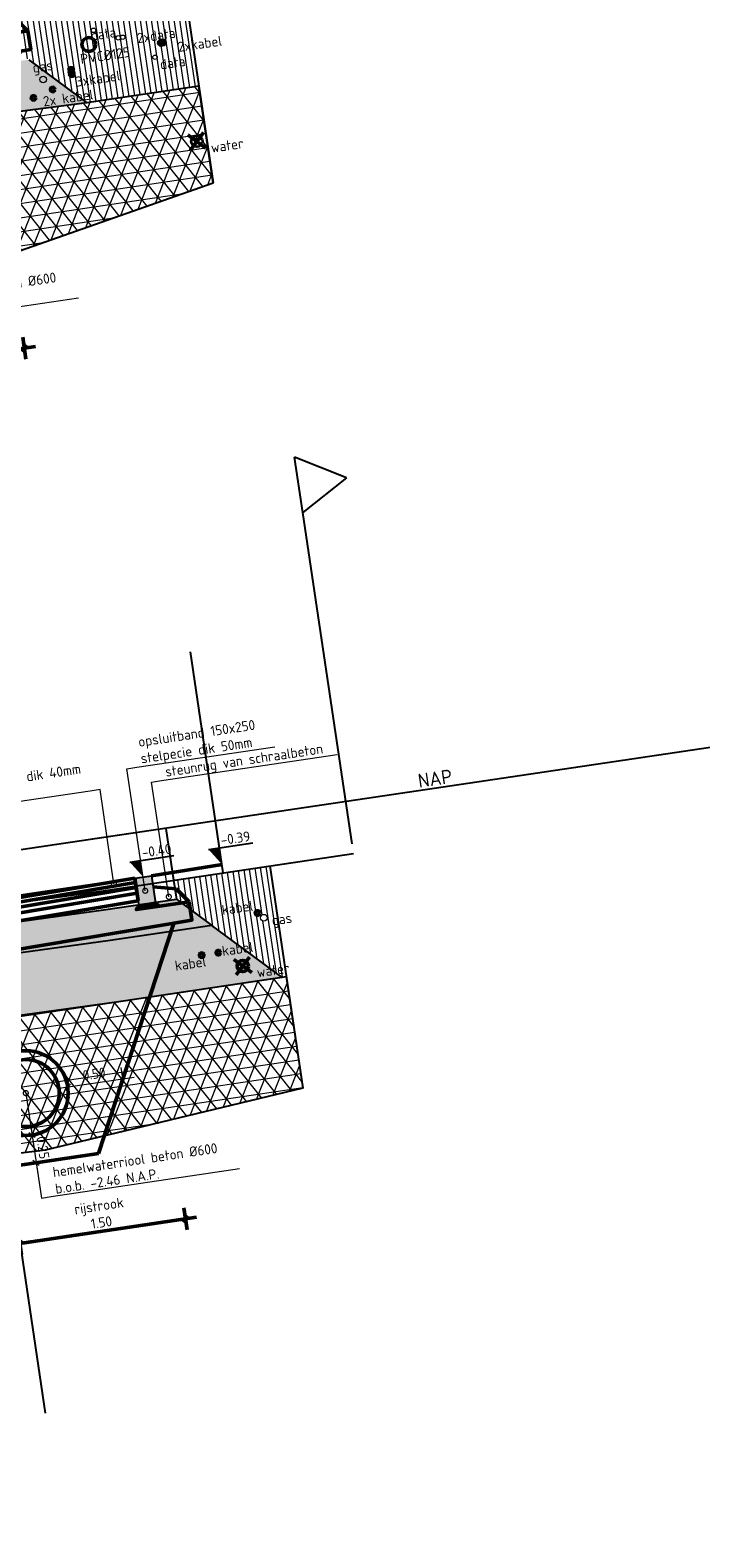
# Model space of a CAD drawing. Header units: metres. Extents: x 0 to 269924, y 0 to 933292.
# Tile 72 of 247: x 133866 to 133872, y 465869 to 465882. Entities that reach past the tile are written whole.
import ezdxf
from ezdxf import colors
from ezdxf.entities.mleader import LeaderData, LeaderLine
from ezdxf.lldxf.tags import DXFTag
from ezdxf.math import Vec2, Vec3

# ---------------------------------------------------------------- set-up
doc = ezdxf.new("R2010")
doc.units = ezdxf.units.M
for name, pattern in [('AL-NAP_LIJN', [15.25, 12, -1.5, 0.25, -1.5]), ('RI-HWA', [7.4, 5, -2.4]), ('XX-AFBREEK', [7, 4, -1, 1, -1])]:
    doc.linetypes.add(name, pattern=pattern)
for name, color, linetype, lineweight, true_color in [('B-OI-KL-DATA-G', 3, 'KL-DATA-N', 18, 0x00ff00), ('B-OI-KL-GAS_LD-G', 40, 'KL-GAS-LD-N', 18, 0xffbf00), ('B-WE-OG-TERREIN_ERF-SD', 150, 'Continuous', 25, 0x007fff), ('N-WE-RI-HWA-GD', 150, 'RI-HWA', 50, 0x007fff), ('V-OI-KL-WATER-G', 5, 'KL-WATER-V', 35, 0x0000ff), ('V-WE-KL-WATER-GD', 5, 'KL-WATER-V', 50, 0x0000ff)]:
    doc.layers.add(name, color=color, linetype=linetype, lineweight=lineweight, true_color=true_color)
for name, color, linetype, lineweight in [('B-WE-GW-AFBREEKLIJN-GD', 7, 'XX-AFBREEK', 25), ('B-WE-GW-GROND-AD-50', 253, 'Continuous', 18), ('B-WE-IE-TERREINAFSCHEIDING_NATUURLIJK_HAAG-GD', 60, 'IE-TERREINAFSCHEIDING-NATUURLIJK-HAAG', 25), ('B-WE-KL-T18', 10, 'Continuous', 18), ('B-WE-MO-BODEM-AD-50', 253, 'Continuous', 18), ('B-WE-VH-VERHARDING-GD', 253, 'Continuous', 25), ('B-WE-VH-VERHARDING_FUNDERING-AD-50', 253, 'Continuous', 18), ('N-WE-GR-GROENSTROOK-GD', 90, 'Continuous', 50), ('N-WE-GW-SLEUF-GD', 90, 'Continuous', 50), ('N-WE-KL-ET_LS_OV_LICHTMAST-S', 190, 'Continuous', 25), ('N-WE-RI-T18', 10, 'Continuous', 18), ('N-WE-VH-KANTOPSLUITING_OPSLUITBAND-SD', 150, 'Continuous', 25), ('N-WE-VH-M', 7, 'Continuous', 18), ('N-WE-VH-VERHARDING-GD', 7, 'Continuous', 50), ('N-WE-VH-VERHARDING-T18', 10, 'Continuous', 18), ('X-XX-AL-NAP-GD', 7, 'AL-NAP_LIJN', 25), ('X-XX-AL-NAP-T25', 7, 'Continuous', 25), ('X-XX-AL-PEILMAAT-SD', 7, 'Continuous', 25)]:
    doc.layers.add(name, color=color, linetype=linetype, lineweight=lineweight)
doc.layers.add('X-XX-AL-HULPLIJN-GD', color=30, linetype='Continuous', lineweight=25, plot=False)
doc.styles.add('NLCS-ISO', font='NLCS-ISO.ttf')
doc.styles.add('NLCS-ISO-M200-T18', font='NLCS-ISO.ttf', dxfattribs={"height": 0.36})
doc.styles.add('NLCS-ISO-M50-T18', font='NLCS-ISO.ttf', dxfattribs={"height": 0.09000000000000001})
doc.styles.add('NLCS-ISO-M50-T25', font='NLCS-ISO.ttf', dxfattribs={"height": 0.125})
doc.styles.get("Standard").update_dxf_attribs({"font": 'romand.shx'})
doc.linetypes.add('IE-TERREINAFSCHEIDING-NATUURLIJK-HAAG', pattern='A,7,-1.5,[67,NLCS.SHX,S=0.75,R=45,X=0,Y=0],-1.5', length=10)
tags = doc.linetypes.add('KL-DATA-N', pattern='A,4,-1,[101,NLCS.SHX,S=0.5,R=0,X=0,Y=0],-1,4,-1,["D",Standard,S=1,R=0,X=-0.25,Y=-0.5],-1.5', length=12.5).pattern_tags.tags
tags[18] = DXFTag(74, 10)
tags = doc.linetypes.add('KL-GAS-LD-N', pattern='A,4,-1,[69,NLCS.SHX,S=0.5,R=0,X=0,Y=0],-1,4,-1,["L",Standard,S=1,R=0,X=0.25,Y=-0.5],-2', length=13).pattern_tags.tags
tags[18] = DXFTag(74, 10)
doc.linetypes.add('KL-WATER-V', pattern='A,3.5,[24,NLCS.SHX,S=0.5,R=0,X=0,Y=0],3.5,-0.5,[168,NLCS.SHX,S=0.75,R=0,X=0.75,Y=0],-2', length=9.5)
doc.dimstyles.new('NLCS-M50-T18-SCHRAP_L2_H2', dxfattribs={"dimscale": 0.05, "dimtxt": 2.5, "dimasz": 1.008, "dimexe": 2, "dimexo": 2, "dimgap": 0.7, "dimtad": 1, "dimzin": 0, "dimdsep": 46, "dimtxsty": 'NLCS-ISO-M50-T18', "dimblk": 'OBLIQUE', "dimcen": 0, "dimdle": 2, "dimclrd": 256, "dimclre": 256, "dimclrt": 10, "dimazin": 0, "dimtfac": 1, "dimtdec": 3, "dimtofl": 0, "dimtmove": 0, "dimatfit": 3, "dimldrblk": 'OBLIQUE', "dimfxl": 2, "dimfxlon": 1, "dimtfillclr": 256, "dimtolj": 1, "dimtzin": 0, "dimlwd": -1, "dimlwe": -1, "dimarcsym": 0})

# ---------------------------------------------------------------- blocks, each defined once
blk = doc.blocks.new('*U405')
blk.add_hatch(color=8).paths.add_polyline_path([(-0.1499999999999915, -0.25), (0, -0.25), (0, 3.749399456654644e-33), (-0.1499999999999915, 6.162975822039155e-33)])
at = {"layer": 'N-WE-VH-VERHARDING-GD', "linetype": 'Continuous'}
h = blk.add_hatch(dxfattribs=at)
h.set_pattern_fill('ANSI31', color=256, scale=0.005, angle=45, style=0)
h.set_pattern_definition([(90, (89116.59644468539, 436374.8204160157), (-0.01587500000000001, 3.469446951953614e-18), [])])
h.paths.add_polyline_path([(-0.1499999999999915, -0.25), (2.329159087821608e-11, -0.2500000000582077), (0.03000000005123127, -0.2800000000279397), (-0.1799999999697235, -0.2800000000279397)])
at = {"flags": 128}
blk.add_lwpolyline([(-0.1499999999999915, -0.25), (0, -0.25), (0, 3.749399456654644e-33), (-0.1499999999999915, 6.162975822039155e-33)], close=True, dxfattribs=at)
at = {"layer": 'N-WE-VH-VERHARDING-GD', "linetype": 'Continuous'}
for p, q in [((-0.3499999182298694, -0.149999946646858), (-0.1499999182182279, -0.09999994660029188)), ((-0.4499999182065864, -0.279999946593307), (-0.3499999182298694, -0.149999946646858)), ((-0.1799999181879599, -0.2799999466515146), (-0.4499999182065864, -0.279999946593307))]:
    blk.add_line(p, q, dxfattribs=at)
at = {"layer": 'N-WE-VH-VERHARDING-GD', "linetype": 'Continuous', "flags": 128}
blk.add_lwpolyline([(-0.1499999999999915, -0.25), (2.329159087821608e-11, -0.2500000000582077), (0.03000000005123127, -0.2800000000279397), (-0.1799999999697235, -0.2800000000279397)], close=True, dxfattribs=at)
blk = doc.blocks.new('_Oblique')
at = {"color": 0, "linetype": 'ByBlock', "lineweight": -2}
blk.add_line((-0.5, -0.5), (0.5, 0.5), dxfattribs=at)
blk = doc.blocks.new('*D394')
at = {"layer": 'Defpoints', "color": 0, "transparency": 16777216}
for p in [(-4.151816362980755, -0.07568177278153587), (-1.650000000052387, -0.0283636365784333), (-4.151816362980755, -3.084751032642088)]:
    blk.add_point(p, dxfattribs=at)
at = {"layer": 'N-WE-VH-VERHARDING-GD', "transparency": 16777216}
for p, q in [((-1.550000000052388, -3.084751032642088), (-4.251816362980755, -3.084751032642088)), ((-4.151816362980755, -2.984751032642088), (-4.151816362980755, -3.184751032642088)), ((-1.650000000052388, -2.984751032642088), (-1.650000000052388, -3.184751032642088))]:
    blk.add_line(p, q, dxfattribs=at)
at = {"layer": 'N-WE-VH-VERHARDING-GD', "transparency": 16777216, "xscale": 0.0504, "yscale": 0.0504, "zscale": 0.0504, "rotation": 180}
blk.add_blockref('_Oblique', (-4.151816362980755, -3.084751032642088), dxfattribs=at)
at = {"layer": 'N-WE-VH-VERHARDING-GD', "transparency": 16777216, "xscale": 0.0504, "yscale": 0.0504, "zscale": 0.0504}
blk.add_blockref('_Oblique', (-1.650000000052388, -3.084751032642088), dxfattribs=at)
at = {"layer": 'N-WE-VH-VERHARDING-GD', "color": 10, "transparency": 16777216, "insert": (-2.900908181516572, -2.929751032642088), "char_height": 0.09000000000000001, "attachment_point": 5, "style": 'NLCS-ISO-M50-T18'}
blk.add_mtext('\\A1;rijbaan\\P2.50', dxfattribs=at)
blk = doc.blocks.new('*D396')
at = {"layer": 'Defpoints', "color": 0, "transparency": 16777216}
for p in [(-1.650000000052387, -0.0283636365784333), (-0.1499999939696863, -1.164153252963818e-10), (-1.650000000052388, -3.084751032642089)]:
    blk.add_point(p, dxfattribs=at)
at = {"layer": 'N-WE-VH-VERHARDING-GD', "transparency": 16777216}
for p, q in [((-0.04999999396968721, -3.084751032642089), (-1.750000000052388, -3.084751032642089)), ((-1.650000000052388, -2.984751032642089), (-1.650000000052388, -3.184751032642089)), ((-0.1499999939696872, -2.984751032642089), (-0.1499999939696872, -3.184751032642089))]:
    blk.add_line(p, q, dxfattribs=at)
at = {"layer": 'N-WE-VH-VERHARDING-GD', "transparency": 16777216, "xscale": 0.0504, "yscale": 0.0504, "zscale": 0.0504, "rotation": 180}
blk.add_blockref('_Oblique', (-1.650000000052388, -3.084751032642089), dxfattribs=at)
at = {"layer": 'N-WE-VH-VERHARDING-GD', "transparency": 16777216, "xscale": 0.0504, "yscale": 0.0504, "zscale": 0.0504}
blk.add_blockref('_Oblique', (-0.1499999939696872, -3.084751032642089), dxfattribs=at)
at = {"layer": 'N-WE-VH-VERHARDING-GD', "color": 10, "transparency": 16777216, "insert": (-0.8999999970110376, -2.929751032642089), "char_height": 0.09000000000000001, "attachment_point": 5, "style": 'NLCS-ISO-M50-T18'}
blk.add_mtext('\\A1;rijstrook\\P1.50', dxfattribs=at)
blk = doc.blocks.new('_DotSmall')
at = {"color": 0, "linetype": 'ByBlock', "const_width": 0.5}
blk.add_lwpolyline([(-0.0625, 0, 1), (0.0625, 0, 1)], format="xyb", close=True, dxfattribs=at)
blk = doc.blocks.new('PROFIEL 2')
at = {"layer": 'B-WE-GW-GROND-AD-50'}
h = blk.add_hatch(dxfattribs=at)
h.set_pattern_fill('AGW-GROND_TEELAARDE-SO', color=256, scale=0.05, angle=-8.452767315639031, pattern_type=2)
h.set_pattern_definition([(90, (831.9988096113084, -507.1133640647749), (-0.05, 3.035766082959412e-17), [])])
edge = h.paths.add_edge_path()
edge.add_line((6.691490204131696, -0.6499706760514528), (6.688332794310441, -0.4799999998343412))
edge.add_line((6.688332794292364, -0.4799999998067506), (6.138332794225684, -0.5199999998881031))
edge.add_line((6.138332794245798, -0.5199999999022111), (6.13833279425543, -1.207329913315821))
edge.add_line((6.138332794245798, -1.207329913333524), (6.40833279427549, -0.9352789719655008))
edge.add_line((6.408332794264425, -0.9352789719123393), (6.562452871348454, -0.77998818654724))
edge.add_arc((6.563140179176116, -0.7599999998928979), 0.01999999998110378, 179.9999999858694, 268.03062040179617, ccw=False)
edge.add_arc((6.563140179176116, -0.7599999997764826), 0.02000000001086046, 2.4029537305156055, 180.0000003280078, ccw=False)
edge.add_line((6.583122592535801, -0.7591614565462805), (6.691490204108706, -0.6499706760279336))
h.paths.add_polyline_path([(14.89821037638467, -0.3799999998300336), (13.16833279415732, -0.4788501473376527), (13.14821037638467, -0.4799999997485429), (13.14505296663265, -0.6499706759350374), (13.4282103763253, -0.9352789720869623), (13.8832847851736, -1.393810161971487), (14.89821037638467, -1.393810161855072)])
edge = h.paths.add_edge_path(flags=16)
edge.add_arc((14.24821037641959, -0.8599999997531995), 0.02000000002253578, -1.4130478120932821e-08, 179.9999999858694, ccw=False)
edge.add_arc((14.28821037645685, -0.8599999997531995), 0.02000000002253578, -1.87480964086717e-09, 179.9999999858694, ccw=False)
edge.add_arc((14.28821037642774, -0.8599999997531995), 0.02000000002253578, -180.0000000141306, -1.4130478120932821e-08, ccw=False)
edge.add_arc((14.24821037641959, -0.8599999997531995), 0.0199999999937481, -180.0000000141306, -1.87480964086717e-09, ccw=False)
edge = h.paths.add_edge_path(flags=16)
edge.add_arc((13.97821037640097, -0.879999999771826), 0.0625, -8.452767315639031, 351.547232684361)
edge = h.paths.add_edge_path(flags=16)
edge.add_arc((14.54821037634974, -1.079999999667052), 0.02000000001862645, -8.452767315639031, 351.547232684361)
edge = h.paths.add_edge_path(flags=16)
edge.add_arc((14.03821037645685, -0.7599999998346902), 0.02000000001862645, -8.452767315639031, 351.547232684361)
edge = h.paths.add_edge_path(flags=16)
edge.add_arc((14.61821037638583, -0.9599999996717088), 0.01999999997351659, 59.9999998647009, 180.0000001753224, ccw=False)
edge.add_arc((14.63821037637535, -0.9599999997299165), 0.0199999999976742, -1.87480964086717e-09, 119.9999999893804, ccw=False)
edge.add_arc((14.63821037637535, -0.9599999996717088), 0.0200000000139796, -119.99999985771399, -1.7907188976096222e-07, ccw=False)
edge.add_arc((14.61821037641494, -0.9599999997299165), 0.01999999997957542, 179.9999999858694, 299.9999999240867, ccw=False)
edge = h.paths.add_edge_path(flags=16)
edge.add_arc((13.78821037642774, -1.099999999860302), 0.02000000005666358, 1.5081070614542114e-07, 30.000000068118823, ccw=False)
edge.add_arc((13.78821037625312, -1.099999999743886), 0.0200000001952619, -29.999999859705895, -8.766551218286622e-08, ccw=False)
edge.add_arc((13.78821037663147, -1.119999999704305), 0.01999999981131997, -2.704783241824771e-07, 29.99999998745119, ccw=False)
edge.add_arc((13.78821037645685, -1.11999999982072), 0.0199999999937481, -180.0000000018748, -1.87480964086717e-09, ccw=False)
edge.add_arc((13.78821037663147, -1.11999999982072), 0.0200000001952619, 150.0000001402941, 179.9999999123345, ccw=False)
edge.add_arc((13.78821037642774, -1.099999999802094), 0.01999999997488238, 180.0000000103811, 210.0000000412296, ccw=False)
edge.add_arc((13.78821037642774, -1.099999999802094), 0.01999999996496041, 150.000000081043, 180.0000000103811, ccw=False)
edge.add_arc((13.78821037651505, -1.079999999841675), 0.02000000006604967, 179.9999999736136, 209.9999998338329, ccw=False)
edge.add_arc((13.78821037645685, -1.079999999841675), 0.0199999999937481, -1.87480964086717e-09, 179.9999999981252, ccw=False)
edge.add_arc((13.78821037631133, -1.07999999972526), 0.02000000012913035, -29.99999992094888, -2.280951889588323e-07, ccw=False)
at = {"layer": 'B-WE-MO-BODEM-AD-50'}
h = blk.add_hatch(dxfattribs=at)
h.set_pattern_fill('AMO-BODEM_ZAND-SO', color=256, scale=0.05, angle=5.249664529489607e-10, pattern_type=2)
h.set_pattern_definition([(37.50000000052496, (-133494.2515229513, -466528.5409477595), (-0.00314966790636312, 0.09634118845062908), [0, -0.07600000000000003, 0, -0.08500000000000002, 0, -0.08125000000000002]), (7.500000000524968, (-133494.2515229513, -466528.5409477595), (0.08848883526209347, 0.1411073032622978), [0, -0.04099999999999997, 0, -0.06849999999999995, 0, -0.02624999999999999]), (327.5000000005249, (-133494.3130229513, -466528.5409477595), (0.1557070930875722, 0.0002829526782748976), [0, -0.025, 0, -0.09, 0, -0.1175]), (317.5000000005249, (-133494.3130229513, -466528.5409477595), (0.1503063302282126, 0.04388377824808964), [0, -0.0125, 0, -0.05899999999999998, 0, -0.06749999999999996])])
h.paths.add_polyline_path([(9.91827158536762, -1.320155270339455), (13.8832847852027, -1.393810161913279), (13.42821037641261, -0.935278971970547), (9.91827158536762, -0.8700776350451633), (6.408332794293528, -0.9352789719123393), (6.138332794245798, -1.207329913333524), (6.138332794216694, -1.390372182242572)])
h = blk.add_hatch(dxfattribs=at)
h.set_pattern_fill('AVH-FUNDERING_EPS-SO', color=256, scale=0.025, angle=-8.452767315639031, pattern_type=2)
h.set_pattern_definition([(359.9999999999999, (831.9988096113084, -507.1133640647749), (6.938893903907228e-17, 0.125), []), (59.99999999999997, (831.9988096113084, -507.1133640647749), (-0.1082531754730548, 0.06250000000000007), []), (120, (831.9988096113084, -507.1133640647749), (-0.1082531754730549, -0.06249999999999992), [])])
h.paths.add_polyline_path([(9.91827158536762, -1.320155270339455), (6.138332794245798, -1.390372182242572), (6.135211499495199, -2.561780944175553), (8.255639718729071, -2.285345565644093), (8.925173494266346, -2.773430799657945), (10.83703202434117, -2.16438732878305), (12.92434724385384, -2.647073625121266), (14.89821037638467, -2.269698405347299), (14.89821037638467, -1.393810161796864), (13.8832847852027, -1.393810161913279)])
for centre, radius in [((13.97821037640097, -0.879999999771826), 0.0625), ((14.61821037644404, -0.9599999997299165), 0.02), ((14.63821037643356, -0.9599999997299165), 0.02), ((13.78821037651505, -1.07999999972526), 0.02), ((13.59821037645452, -1.229999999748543), 0.02), ((13.78821037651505, -1.099999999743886), 0.02), ((13.78821037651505, -1.119999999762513), 0.02), ((13.4182103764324, -1.279999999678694), 0.02)]:
    blk.add_circle(centre, radius)
at = {"layer": 'B-OI-KL-DATA-G'}
for centre in [(14.03821037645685, -0.7599999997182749), (14.2482103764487, -0.8599999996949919), (14.28821037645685, -0.8599999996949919), (14.54821037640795, -1.079999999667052)]:
    blk.add_circle(centre, 0.02, dxfattribs=at)
at = {"layer": 'B-OI-KL-GAS_LD-G'}
blk.add_circle((13.52821037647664, -1.129999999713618), 0.03, dxfattribs=at)
at = {"layer": 'B-WE-GW-AFBREEKLIJN-GD'}
blk.add_lwpolyline([(14.89821037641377, -0.3799999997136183), (14.89821037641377, -2.269698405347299)], dxfattribs=at)
at = {"layer": 'V-OI-KL-WATER-G'}
blk.add_circle((14.80821037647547, -1.879999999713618), 0.05, dxfattribs=at)
at = {"layer": 'V-WE-KL-WATER-GD'}
for points in [[(14.73749969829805, -1.950710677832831), (14.87892105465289, -1.809289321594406)], [(14.87892105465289, -1.950710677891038), (14.73749969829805, -1.809289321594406)]]:
    blk.add_lwpolyline(points, dxfattribs=at)
at = {"layer": 'X-XX-AL-HULPLIJN-GD'}
for points in [[(13.42821037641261, -0.935278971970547), (13.8832847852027, -1.393810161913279), (9.91827158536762, -1.320155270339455), (6.138332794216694, -1.390372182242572), (6.138332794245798, -1.207329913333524), (6.408332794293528, -0.9352789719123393)], [(6.138332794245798, -1.390372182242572), (6.135211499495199, -2.561780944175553), (8.255639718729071, -2.285345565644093), (9.54633587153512, -2.74837253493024), (10.83703202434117, -2.16438732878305), (12.92434724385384, -2.647073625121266), (14.89821037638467, -2.269698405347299), (14.89821037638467, -1.393810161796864), (13.8832847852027, -1.393810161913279)]]:
    blk.add_lwpolyline(points, dxfattribs=at)
at = {"layer": 'B-WE-KL-T18', "char_height": 0.09, "attachment_point": 3, "style": 'NLCS-ISO-M50-T18'}
for s, insert in [('data', (14.23556174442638, -0.7599999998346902)), ('2xdata', (14.75951521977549, -0.84303462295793)), ('gas', (13.6317184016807, -0.9683435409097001)), ('PVC%%C125', (14.33246518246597, -0.9532482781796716)), ('2xkabel', (15.1622497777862, -0.9743373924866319)), ('3xkabel', (14.21531072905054, -1.148705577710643)), ('data', (14.81016553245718, -1.106786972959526)), ('2x kabel', (13.9515713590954, -1.279999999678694)), ('water', (15.21905146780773, -1.910997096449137))]:
    blk.add_mtext_dynamic_manual_height_columns(s, width=1.034147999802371, gutter_width=12.5, heights=[0], dxfattribs=dict(at, insert=insert))
blk = doc.blocks.new('SOG-ERFGRENS_RECHTS-D')
for p, q in [((0.4330127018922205, 3.250000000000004), (0, 3.500000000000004)), ((0, 3), (0, 3.500000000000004)), ((0.4330127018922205, 3.25), (0, 3)), ((0, 0), (0, 3))]:
    blk.add_line(p, q)
blk = doc.blocks.new('PROFIEL 3')
at = {"layer": 'B-WE-GW-GROND-AD-50'}
h = blk.add_hatch(dxfattribs=at)
h.set_pattern_fill('AGW-GROND_TEELAARDE-SO', color=256, scale=0.05, angle=-8.452767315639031, pattern_type=2)
h.set_pattern_definition([(90, (831.9988096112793, -499.1893729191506), (-0.05, 3.035766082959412e-17), [])])
h.paths.add_polyline_path([(14.3494725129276, -0.8729398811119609, -1), (14.30990701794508, -0.8670601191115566, -1)], flags=16)
h.paths.add_polyline_path([(14.4093638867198, -0.9244098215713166, -1), (14.3500156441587, -0.9155901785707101, -1)], flags=16)
h.paths.add_polyline_path([(6.997864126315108, -0.9557923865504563), (7.271910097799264, -0.6699623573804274), (7.268332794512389, -0.5000000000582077), (6.418332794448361, -0.5), (6.418332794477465, -1.512518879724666), (6.459559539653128, -1.517244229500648)])
h.paths.add_polyline_path([(6.648550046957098, -0.7872908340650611, -1), (6.688115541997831, -0.7931705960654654, -1)], flags=16)
h.paths.add_polyline_path([(6.80855004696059, -0.7872908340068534, -0.9288283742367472), (6.848332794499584, -0.7902307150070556, -1.076625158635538), (6.888115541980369, -0.7931705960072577, -0.9288283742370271), (6.848332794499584, -0.7902307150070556, -1.076625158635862)], flags=16)
h.paths.add_polyline_path([(13.6296897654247, -0.470000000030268), (13.6296897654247, -0.6400000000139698), (14.45968976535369, -1.470000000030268), (14.50168164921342, -1.470000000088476), (14.50168164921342, -0.470000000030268)])
at = {"layer": 'B-WE-MO-BODEM-AD-50'}
h = blk.add_hatch(dxfattribs=at)
h.set_pattern_fill('AMO-BODEM_ZAND-SO', color=256, scale=0.05, angle=-1.098692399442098e-09, pattern_type=2)
h.set_pattern_definition([(45.95276731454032, (831.9988096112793, -499.1893729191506), (-0.01727703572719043, 0.09483168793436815), [0, -0.07600000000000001, 0, -0.085, 0, -0.08125]), (15.9527673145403, (831.9988096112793, -499.1893729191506), (0.06678568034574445, 0.1525818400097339), [0, -0.041, 0, -0.0685, 0, -0.02625]), (335.9527673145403, (831.9379776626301, -499.1984130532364), (0.1539741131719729, 0.02316789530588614), [0, -0.025, 0, -0.09000000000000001, 0, -0.1175]), (325.9527673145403, (831.9379776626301, -499.1984130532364), (0.1422229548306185, 0.06550122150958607), [0, -0.0125, 0, -0.059, 0, -0.0675])])
h.paths.add_polyline_path([(13.90968976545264, -0.9200000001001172), (12.96732197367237, -0.9200000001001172), (10.12137880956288, -0.8900498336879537), (6.997864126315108, -0.9557923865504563), (6.459559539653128, -1.517244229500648), (10.12427245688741, -1.4401107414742), (12.96442800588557, -1.470000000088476), (14.45968976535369, -1.470000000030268)])
h = blk.add_hatch(dxfattribs=at)
h.set_pattern_fill('AVH-FUNDERING_EPS-SO', color=256, scale=0.025, angle=-8.452767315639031, pattern_type=2)
h.set_pattern_definition([(359.9999999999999, (831.9988096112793, -499.1893729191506), (6.938893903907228e-17, 0.125), []), (59.99999999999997, (831.9988096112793, -499.1893729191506), (-0.1082531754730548, 0.06250000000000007), []), (120, (831.9988096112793, -499.1893729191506), (-0.1082531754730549, -0.06249999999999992), [])])
h.paths.add_polyline_path([(6.459559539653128, -1.517244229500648), (6.418332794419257, -1.512518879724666), (6.418332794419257, -2.525037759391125), (7.264097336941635, -2.571033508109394), (12.13501164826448, -2.691851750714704), (14.50168164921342, -2.481809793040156), (14.50168164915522, -1.470000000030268), (14.45968976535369, -1.470000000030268), (12.96442800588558, -1.470000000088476), (10.12427245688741, -1.4401107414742)])
at = {"layer": 'B-WE-VH-VERHARDING_FUNDERING-AD-50'}
h = blk.add_hatch(dxfattribs=at)
h.set_pattern_fill('AVH-FUNDERING_02-SO', color=256, scale=0.25, angle=-2.588589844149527e-10, pattern_type=2)
h.set_pattern_definition([(359.9999999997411, (-278.1968876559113, 15.80490421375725), (0.2500000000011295, 0.2499999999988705), [0.03125000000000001, -0.2187500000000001]), (90, (-278.1968876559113, 15.80490421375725), (-0.2499999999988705, 0.2500000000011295), [0.03125, -0.21875]), (134.9999999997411, (-278.1656376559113, 15.80490421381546), (-0.2499999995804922, 1.129499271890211e-12), [0.044194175, -0.309359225]), (359.9999999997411, (-278.1656376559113, 15.94552921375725), (0.2500000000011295, 0.2499999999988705), [0.03125000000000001, -0.2187500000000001]), (44.99999999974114, (-278.1500126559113, 15.92990421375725), (1.129485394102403e-12, 0.2499999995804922), [0.02209707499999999, -0.3314562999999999]), (134.9999999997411, (-278.1500126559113, 15.92990421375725), (-0.2499999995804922, 1.129499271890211e-12), [0.022097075, -0.3314563]), (359.9999999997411, (-278.0718876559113, 16.00802921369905), (0.2500000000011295, 0.2499999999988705), [0.04419417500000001, -0.2058058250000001]), (44.99999999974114, (-278.0718876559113, 16.00802921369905), (1.129485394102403e-12, 0.2499999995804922), [0.03124999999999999, -0.3223033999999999]), (134.9999999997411, (-278.0276934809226, 16.00802921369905), (-0.2499999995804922, 1.129499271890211e-12), [0.03125, -0.3223034]), (90, (-278.0250126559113, 15.86740421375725), (-0.2499999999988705, 0.2500000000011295), [0.03125, -0.21875]), (44.99999999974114, (-278.0250126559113, 15.86740421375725), (1.129485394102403e-12, 0.2499999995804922), [0.02209707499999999, -0.3314562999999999]), (134.9999999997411, (-278.0093876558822, 15.88302921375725), (-0.2499999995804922, 1.129499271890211e-12), [0.022097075, -0.3314563]), (359.9999999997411, (-278.1656376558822, 15.86740421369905), (0.2500000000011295, 0.2499999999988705), [0.015625, -0.2093750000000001]), (359.9999999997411, (-277.9781376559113, 15.92990421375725), (0.2500000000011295, 0.2499999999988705), [0.015625, -0.2093750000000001]), (90, (-278.0562626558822, 15.96115421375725), (-0.2499999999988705, 0.2500000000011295), [0.015625, -0.209375]), (134.9999999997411, (-278.0250126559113, 15.82052921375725), (-0.2499999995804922, 1.129499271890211e-12), [0.022097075, -0.3314563]), (134.9999999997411, (-278.1343876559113, 15.99240421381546), (-0.2499999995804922, 1.129499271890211e-12), [0.022097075, -0.3314563]), (44.99999999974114, (-278.0797001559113, 15.88693546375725), (1.129485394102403e-12, 0.2499999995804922), [0.02209707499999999, -0.3314562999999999]), (90, (-278.1109501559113, 15.83615421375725), (-0.2499999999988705, 0.2500000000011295), [0.00390625, -0.24609375]), (90, (-278.0992314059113, 15.94162296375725), (-0.2499999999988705, 0.2500000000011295), [0.00390625, -0.24609375]), (90, (-277.9820439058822, 15.98459171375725), (-0.2499999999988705, 0.2500000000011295), [0.00390625, -0.24609375]), (90, (-277.9781376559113, 15.85177921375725), (-0.2499999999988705, 0.2500000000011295), [0.00390625, -0.24609375])])
h.paths.add_polyline_path([(7.271910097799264, -0.6699623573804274), (10.11990568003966, -0.6100188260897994), (12.96879526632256, -0.6400000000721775), (13.6296897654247, -0.6400000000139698), (13.90968976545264, -0.9200000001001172), (12.96732197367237, -0.9200000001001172), (10.12137880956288, -0.8900498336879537), (6.997864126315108, -0.9557923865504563)])
for centre in [(14.32968976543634, -0.8700000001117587), (13.77968976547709, -1.17000000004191), (13.92968976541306, -1.17000000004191)]:
    blk.add_circle(centre, 0.02)
at = {"layer": 'B-OI-KL-GAS_LD-G'}
blk.add_circle((14.3796897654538, -0.9200000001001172), 0.03, dxfattribs=at)
at = {"layer": 'B-WE-GW-AFBREEKLIJN-GD'}
blk.add_lwpolyline([(14.50168164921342, -0.470000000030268), (14.50168164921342, -2.481809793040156)], dxfattribs=at)
at = {"layer": 'B-WE-IE-TERREINAFSCHEIDING_NATUURLIJK_HAAG-GD'}
blk.add_lwpolyline([(14.07968976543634, -0.470000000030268), (14.07968976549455, 1.529999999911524)], dxfattribs=at)
at = {"layer": 'B-WE-VH-VERHARDING-GD'}
for points in [[(7.271910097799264, -0.6699623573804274), (7.268332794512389, -0.5000000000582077), (10.11901127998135, -0.4400000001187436), (12.96968976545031, -0.470000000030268), (15.25833279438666, -0.470000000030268)], [(13.6296897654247, -0.470000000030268), (13.6296897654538, -0.6399999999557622)], [(6.997864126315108, -0.9557923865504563), (6.459559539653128, -1.517244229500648), (10.12427245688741, -1.4401107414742), (12.96442800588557, -1.470000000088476), (14.45968976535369, -1.470000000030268), (13.90968976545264, -0.9200000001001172)]]:
    blk.add_lwpolyline(points, dxfattribs=at)
blk.add_lwpolyline([(7.271910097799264, -0.6699623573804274), (10.11990568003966, -0.6100188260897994), (12.96879526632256, -0.6400000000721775), (13.6296897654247, -0.6400000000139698), (13.90968976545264, -0.9200000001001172), (12.96732197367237, -0.9200000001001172), (10.12137880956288, -0.8900498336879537), (6.997864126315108, -0.9557923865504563)], close=True, dxfattribs=at)
at = {"layer": 'V-WE-KL-WATER-GD'}
for points in [[(14.05897908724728, -1.390710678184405), (14.20040044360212, -1.249289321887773)], [(14.20040044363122, -1.390710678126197), (14.05897908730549, -1.249289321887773)]]:
    blk.add_lwpolyline(points, dxfattribs=at)
blk.add_circle((14.12968976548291, -1.320000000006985), 0.05, dxfattribs=at)
at = {"layer": 'X-XX-AL-HULPLIJN-GD'}
for points in [[(13.6296897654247, -1.164153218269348e-10), (13.6296897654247, -0.470000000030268)], [(14.45968976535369, -1.470000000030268), (14.50168164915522, -1.470000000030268), (14.50168164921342, -2.481809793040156), (12.13501164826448, -2.691851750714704), (7.264097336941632, -2.571033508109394), (6.418332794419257, -2.525037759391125), (6.418332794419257, -1.512518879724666), (6.459559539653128, -1.517244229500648)]]:
    blk.add_lwpolyline(points, dxfattribs=at)
at = {"layer": 'X-XX-AL-NAP-GD'}
blk.add_lwpolyline([(20.2339878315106, 1.629814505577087e-09), (-2.91038304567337e-11, -5.820766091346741e-11)], dxfattribs=at)
at = {"layer": 'B-WE-OG-TERREIN_ERF-SD'}
blk.add_blockref('SOG-ERFGRENS_RECHTS-D', (15.25833279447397, -0.382212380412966), dxfattribs=at)
at = {"layer": 'B-WE-KL-T18', "char_height": 0.09, "attachment_point": 3, "style": 'NLCS-ISO-M50-T18'}
for s, insert in [('kabel', (14.29922727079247, -0.7517710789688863)), ('gas', (14.62786798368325, -0.9109437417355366)), ('kabel', (13.81021687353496, -1.184337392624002)), ('kabel', (14.24681490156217, -1.115807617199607)), ('water', (14.54053085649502, -1.350997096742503))]:
    blk.add_mtext_dynamic_manual_height_columns(s, width=1.034147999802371, gutter_width=12.5, heights=[0], dxfattribs=dict(at, insert=insert))
at = {"layer": 'X-XX-AL-NAP-T25', "insert": (16.23398783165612, 0.1499999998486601), "char_height": 0.125, "attachment_point": 3, "style": 'NLCS-ISO-M50-T25'}
blk.add_mtext_dynamic_manual_height_columns('NAP', width=4.435893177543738, gutter_width=0.625, heights=[0], dxfattribs=at)
blk = doc.blocks.new('*D470')
at = {"layer": 'Defpoints', "color": 0, "transparency": 16777216}
for p in [(133866.7772950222, 465872.7201083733), (133866.7772950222, 465872.7201083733), (133866.3753325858, 465872.0234548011)]:
    blk.add_point(p, dxfattribs=at)
at = {"layer": 'N-WE-VH-M', "transparency": 16777216}
for p, q in [((133866.7772950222, 465872.7201083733), (133866.7625956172, 465872.8190221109)), ((133866.1838125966, 465872.6319119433), (133866.8762087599, 465872.7348077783)), ((133866.2974257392, 465872.5476976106), (133866.2680269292, 465872.7455250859))]:
    blk.add_line(p, q, dxfattribs=at)
at = {"layer": 'N-WE-VH-M', "transparency": 16777216, "xscale": 0.0504, "yscale": 0.0504, "zscale": 0.0504}
for p, rotation in [((133866.2827263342, 465872.6466113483), 188.4527673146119), ((133866.7772950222, 465872.7201083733), 8.452767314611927)]:
    blk.add_blockref('_Oblique', p, dxfattribs=dict(at, rotation=rotation))
at = {"layer": 'N-WE-VH-M', "color": 10, "transparency": 16777216, "insert": (133866.5182511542, 465872.7624908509), "char_height": 0.09000000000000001, "attachment_point": 5, "rotation": 8.452767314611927, "style": 'NLCS-ISO-M50-T18'}
blk.add_mtext('\\A1;0.50', dxfattribs=at)
blk = doc.blocks.new('*D471')
at = {"layer": 'Defpoints', "color": 0, "transparency": 16777216}
for p in [(133865.2799845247, 465872.113422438), (133865.9994603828, 465871.9675970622), (133866.5583230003, 465872.0506487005)]:
    blk.add_point(p, dxfattribs=at)
at = {"layer": 'N-WE-VH-M', "transparency": 16777216}
for p, q in [((133865.8637981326, 465872.2001820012), (133866.0616256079, 465872.2295808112)), ((133865.9480124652, 465872.3137951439), (133866.0141597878, 465871.8686833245)), ((133866.0983741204, 465871.9822964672), (133865.9005466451, 465871.9528976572))]:
    blk.add_line(p, q, dxfattribs=at)
at = {"layer": 'N-WE-VH-M', "transparency": 16777216, "xscale": 0.0504, "yscale": 0.0504, "zscale": 0.0504}
for p, rotation in [((133865.9627118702, 465872.2148814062), 98.45276731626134), ((133865.9994603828, 465871.9675970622), 278.4527673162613)]:
    blk.add_blockref('_Oblique', p, dxfattribs=dict(at, rotation=rotation))
at = {"layer": 'N-WE-VH-M', "color": 10, "transparency": 16777216, "insert": (133866.0602171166, 465872.1029987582), "char_height": 0.09000000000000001, "attachment_point": 5, "rotation": 278.4527673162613, "style": 'NLCS-ISO-M50-T18'}
blk.add_mtext('\\A1;0.25', dxfattribs=at)
blk = doc.blocks.new('SAL-PEILMAAT_INFRACAD_H01-SOD')
blk.add_line((-2, 3), (6, 3))
blk.add_solid([(-2, 3), (0, 3), (0, 0)])
at = {"style": 'NLCS-ISO'}
blk.add_attdef('...', (0.3999999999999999, 3.399999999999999), '', height=1.8, dxfattribs=at)
blk = doc.blocks.new('dwarsprofiel Muyeveld 50km')
at = {"layer": 'N-WE-VH-VERHARDING-GD'}
for points in [[(-0.1500000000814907, -1.746229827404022e-10), (-5.650000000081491, -0.1040000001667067)], [(-0.1500000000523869, -0.04000715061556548), (-5.650000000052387, -0.1440071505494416)], [(-0.1500000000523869, -0.08501519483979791), (-5.650000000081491, -0.189015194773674)], [(-0.1500000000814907, -0.2050366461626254), (-0.1500000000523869, -1.746229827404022e-10)], [(-0.1500000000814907, -0.1350241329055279), (-5.650000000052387, -0.239024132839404)], [(-0.1500000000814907, -0.2050366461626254), (-5.650000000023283, -0.3090366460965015)], [(0.2999999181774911, -0.279999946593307), (0.2999999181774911, -0.4465722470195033), (-6.399999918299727, -0.5732631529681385), (-6.399999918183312, -0.3839999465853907)]]:
    blk.add_lwpolyline(points, dxfattribs=at)
at = {"layer": 'X-XX-AL-HULPLIJN-GD'}
for points in [[(-0.1500000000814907, 0.3999999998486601), (-7.316134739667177, 0.3999999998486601)], [(-0.1500000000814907, -1.164153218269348e-10), (-7.316134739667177, -1.746229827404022e-10)], [(-1.650000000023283, -0.233400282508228), (-1.649999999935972, -4.621240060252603)]]:
    blk.add_lwpolyline(points, dxfattribs=at)
at = {"layer": 'N-WE-VH-KANTOPSLUITING_OPSLUITBAND-SD', "xscale": -1}
blk.add_blockref('*U405', (-0.1500000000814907, -5.820766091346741e-11), dxfattribs=at)
at = {"layer": 'N-WE-VH-VERHARDING-GD'}
for base, p1, p2, text, picture, middle in [((-4.151816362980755, -3.084751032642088), (-1.650000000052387, -0.02836363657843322), (-4.151816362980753, -0.07568177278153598), 'rijbaan\\P<>', '*D394', (-2.900908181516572, -2.929751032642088)), ((-1.650000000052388, -3.084751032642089), (-0.1499999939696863, -1.164153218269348e-10), (-1.650000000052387, -0.02836363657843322), 'rijstrook\\P<>', '*D396', (-0.8999999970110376, -2.929751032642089))]:
    dim = blk.add_linear_dim(base=base, p1=p1, p2=p2, angle=180, text=text, dimstyle='NLCS-M50-T18-SCHRAP_L2_H2', dxfattribs=at)
    dim.commit()
    dim.dimension.update_dxf_attribs({"geometry": picture, "text_midpoint": middle})
at = {"layer": 'N-WE-VH-VERHARDING-T18'}
ml = blk.add_multileader_mtext('Standard', dxfattribs=at)
ml.set_content('opsluitband 150x250\\Pstelpecie dik 50mm', color=256, style='NLCS-ISO-M50-T18')
ml.set_leader_properties(color=256, linetype='ByLayer', lineweight=-1)
ml.set_arrow_properties(name='DOTSMALL')
ml.build(insert=Vec2(0, 0))
ml.multileader.update_dxf_attribs({"text_left_attachment_type": 5, "text_right_attachment_type": 5, "dogleg_length": 0.09000000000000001, "arrow_head_size": 0.09})
ctx = ml.context
ctx.base_point, ctx.char_height, ctx.arrow_head_size, ctx.landing_gap_size, ctx.plane_origin, ctx.plane_x_axis, ctx.plane_y_axis = Vec3(0.01321129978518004, 0.9797614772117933), 0.09000000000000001, 0.09, 0.04500000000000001, Vec3(-2.074032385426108, -0.09984021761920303), Vec3(1, 1.371455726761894e-11), Vec3(-1.371455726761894e-11, 1)
ctx.left_attachment, ctx.right_attachment = 5, 5
notes = []
notes.append((ctx, [(0, (1, 1, 0), (-0.07678870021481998, 0.979761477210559), (1, 1.371449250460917e-11), 0.09000000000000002, [(0, [(-0.0750000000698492, -0.1250000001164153)], 0, [])])]))
ctx.mtext.insert, ctx.mtext.text_direction, ctx.mtext.rotation, ctx.mtext.flow_direction = Vec3(0.05821129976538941, 1.246761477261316), Vec3(1, 1.371455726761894e-11), -0.1475286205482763, 5
ml = blk.add_multileader_mtext('Standard', dxfattribs=at)
ml.set_content('AC 16 surf DL-B dik 40mm\\Pkleur rood', color=256, style='NLCS-ISO-M50-T18')
ml.set_leader_properties(color=256, linetype='ByLayer', lineweight=-1)
ml.set_arrow_properties(name='DOTSMALL')
ml.build(insert=Vec2(0, 0))
ml.multileader.update_dxf_attribs({"text_left_attachment_type": 5, "text_right_attachment_type": 5, "dogleg_length": 0.09000000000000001, "arrow_head_size": 0.09})
ctx = ml.context
ctx.base_point, ctx.char_height, ctx.arrow_head_size, ctx.landing_gap_size, ctx.plane_origin, ctx.plane_x_axis, ctx.plane_y_axis = Vec3(-1.980400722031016, 0.8297578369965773), 0.09000000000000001, 0.09, 0.04500000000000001, Vec3(-0.2446958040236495, -0.2973323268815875), Vec3(1, 1.942890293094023e-16), Vec3(-1.942890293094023e-16, 1)
ctx.left_attachment, ctx.right_attachment = 5, 5
notes.append((ctx, [(0, (1, 1, 0), (-0.3424007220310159, 0.8297578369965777), (-1, -1.927470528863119e-16), 0.09000000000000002, [(0, [(-0.3443605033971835, -0.02215969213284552)], 0, [])])]))
ctx.mtext.insert, ctx.mtext.text_direction, ctx.mtext.rotation, ctx.mtext.flow_direction = Vec3(-1.935400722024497, 1.087757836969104), Vec3(1, 1.942890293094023e-16), -0.1475286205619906, 5
ml = blk.add_multileader_mtext('Standard', dxfattribs=at)
ml.set_content('steunrug van schraalbeton', color=256, style='NLCS-ISO-M50-T18')
ml.set_leader_properties(color=256, linetype='ByLayer', lineweight=-1)
ml.set_arrow_properties(name='DOTSMALL')
ml.build(insert=Vec2(0, 0))
ml.multileader.update_dxf_attribs({"text_left_attachment_type": 5, "text_right_attachment_type": 5, "dogleg_length": 0.09000000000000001, "arrow_head_size": 0.09})
ctx = ml.context
ctx.base_point, ctx.char_height, ctx.arrow_head_size, ctx.landing_gap_size, ctx.plane_origin, ctx.plane_x_axis, ctx.plane_y_axis = Vec3(0.2133568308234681, 0.8297578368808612), 0.09000000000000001, 0.09, 0.04500000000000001, Vec3(-1.369040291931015, -0.2624650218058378), Vec3(1, 7.764899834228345e-12), Vec3(-7.764899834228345e-12, 1)
ctx.left_attachment, ctx.right_attachment = 5, 5
notes.append((ctx, [(0, (1, 1, 0), (0.123356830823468, 0.8297578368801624), (1, 7.764930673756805e-12), 0.09000000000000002, [(0, [(0.1256518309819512, -0.2092833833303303)], 0, [])])]))
ctx.mtext.insert, ctx.mtext.text_direction, ctx.mtext.rotation, ctx.mtext.flow_direction = Vec3(0.2583568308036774, 0.9467578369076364), Vec3(1, 7.764899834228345e-12), -0.1475286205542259, 5
for ctx, leaders in notes:
    for number, flags, end, landing, length, lines in leaders:
        leader = LeaderData()
        leader.index, (leader.has_last_leader_line, leader.has_dogleg_vector, leader.attachment_direction) = number, flags
        leader.last_leader_point, leader.dogleg_vector, leader.dogleg_length = Vec3(end), Vec3(landing), length
        for number, points, colour, breaks in lines:
            line = LeaderLine()
            line.index, line.vertices, line.color, line.breaks = number, Vec3.list(points), colors.encode_raw_color(colour), breaks
            leader.lines.append(line)
        ctx.leaders.append(leader)

msp = doc.modelspace()

# ---------------------------------------------------------------- block references
at = {"layer": 'N-WE-VH-VERHARDING-GD', "rotation": 8.452767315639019}
msp.add_blockref('PROFIEL 2', (133852.5156606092, 465880.7954434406), dxfattribs=at)

# ---------------------------------------------------------------- next in the draw order: block references
msp.add_blockref('PROFIEL 3', (133853.6804401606, 465872.9575276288), dxfattribs=at)

# ---------------------------------------------------------------- next in the draw order: linework, layer by layer
at = {"layer": 'N-WE-GR-GROENSTROOK-GD'}
msp.add_lwpolyline([(133867.0329369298, 465874.5374270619), (133867.6649268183, 465874.6386250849)], dxfattribs=at)
at = {"layer": 'N-WE-GW-SLEUF-GD'}
for p, q in [((133866.5583230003, 465872.0506487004), (133867.2327257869, 465874.1124895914)), ((133865.4403752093, 465871.8845123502), (133866.5583230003, 465872.0506487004))]:
    msp.add_line(p, q, dxfattribs=at)
at = {"layer": 'N-WE-RI-HWA-GD', "linetype": 'Continuous'}
for radius in [0.38, 0.3]:
    msp.add_circle((133865.9068541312, 465872.5907536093), radius, dxfattribs=at)
at = {"layer": 'X-XX-AL-HULPLIJN-GD', "flags": 128}
msp.add_lwpolyline([(133864.2324450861, 465873.608474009), (133867.2327257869, 465874.1124895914)], dxfattribs=at)

# ---------------------------------------------------------------- next in the draw order: block references
at = {"layer": 'N-WE-KL-ET_LS_OV_LICHTMAST-S', "rotation": 8.452767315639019}
for p in [(133865.5886639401, 465882.3338078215), (133867.0329369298, 465874.5374270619)]:
    msp.add_blockref('dwarsprofiel Muyeveld 50km', p, dxfattribs=at)
at = {"layer": 'X-XX-AL-PEILMAAT-SD', "xscale": 0.05, "yscale": 0.05, "zscale": 0.05, "rotation": 8.452767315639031}
for p, values in [((133867.6649268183, 465874.6386250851), {'...': '-0.39'}), ((133866.9585514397, 465874.5263727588), {'...': '-0.40'})]:
    msp.add_blockref('SAL-PEILMAAT_INFRACAD_H01-SOD', p, dxfattribs=at).add_auto_attribs(values)

# ---------------------------------------------------------------- next in the draw order: dimensions: what is measured, and where the dimension line sits
at = {"layer": 'N-WE-VH-M'}
for base, p1, p2, angle, picture, middle in [((133866.7772950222, 465872.7201083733), (133866.3753325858, 465872.0234548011), (133866.7772950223, 465872.7201083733), 8.452767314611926, '*D470', (133866.5300106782, 465872.6833598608)), ((133865.9994603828, 465871.9675970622), (133865.2799845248, 465872.113422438), (133866.5583230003, 465872.0506487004), 98.45276731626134, '*D471', (133865.9810861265, 465872.0912392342))]:
    dim = msp.add_linear_dim(base=base, p1=p1, p2=p2, angle=angle, dimstyle='NLCS-M50-T18-SCHRAP_L2_H2', dxfattribs=at)
    dim.commit()
    dim.dimension.update_dxf_attribs({"geometry": picture, "text_midpoint": middle, "dimtype": 160})

# ---------------------------------------------------------------- next in the draw order: leaders
at = {"layer": 'N-WE-RI-T18'}
ml = msp.add_multileader_mtext('Standard', dxfattribs=at)
ml.set_content('hemelwaterriool beton %%C600\\Pb.o.b. -2.46 N.A.P.', color=256, style='NLCS-ISO-M50-T18')
ml.set_leader_properties(color=256, linetype='ByLayer', lineweight=-1)
ml.set_arrow_properties(name='DOTSMALL')
ml.build(insert=Vec2(0, 0))
ml.multileader.update_dxf_attribs({"text_left_attachment_type": 5, "text_right_attachment_type": 5, "dogleg_length": 0.09000000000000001, "arrow_head_size": 0.09})
ctx = ml.context
ctx.base_point, ctx.char_height, ctx.arrow_head_size, ctx.landing_gap_size, ctx.plane_origin, ctx.plane_x_axis, ctx.plane_y_axis = Vec3(133864.6912641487, 465879.4605736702), 0.09000000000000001, 0.09, 0.04500000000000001, Vec3(133864.5066793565, 465880.0903931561), Vec3(0.9891373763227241, 0.1469940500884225), Vec3(-0.1469940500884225, 0.9891373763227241)
ctx.left_attachment, ctx.right_attachment = 5, 5
notes = []
notes.append((ctx, [(0, (1, 1, 0), (133864.6022417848, 465879.4473442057), (0.9891373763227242, 0.1469940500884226), 0.09000000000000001, [(0, [(133864.4625811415, 465880.387134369)], 0, [])])]))
ctx.mtext.insert, ctx.mtext.text_direction, ctx.mtext.rotation, ctx.mtext.flow_direction = Vec3(133864.6978508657, 465879.7223858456), Vec3(0.9891373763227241, 0.1469940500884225), 8.730516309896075e-13, 5
ml = msp.add_multileader_mtext('Standard', dxfattribs=at)
ml.set_content('hemelwaterriool beton %%C600\\Pb.o.b. -2.46 N.A.P.', color=256, style='NLCS-ISO-M50-T18')
ml.set_leader_properties(color=256, linetype='ByLayer', lineweight=-1)
ml.set_arrow_properties(name='DOTSMALL')
ml.build(insert=Vec2(0, 0))
ml.multileader.update_dxf_attribs({"text_left_attachment_type": 5, "text_right_attachment_type": 5, "dogleg_length": 0.09000000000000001, "arrow_head_size": 0.09})
ctx = ml.context
ctx.base_point, ctx.char_height, ctx.arrow_head_size, ctx.landing_gap_size, ctx.plane_origin, ctx.plane_x_axis, ctx.plane_y_axis = Vec3(133866.1355371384, 465871.6641929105), 0.09000000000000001, 0.09, 0.04500000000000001, Vec3(133865.9509523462, 465872.2940123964), Vec3(0.9891373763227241, 0.1469940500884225), Vec3(-0.1469940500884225, 0.9891373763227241)
ctx.left_attachment, ctx.right_attachment = 5, 5
notes.append((ctx, [(0, (1, 1, 0), (133866.0465147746, 465871.650963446), (0.9891373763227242, 0.1469940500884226), 0.09000000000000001, [(0, [(133865.9068541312, 465872.5907536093)], 0, [])])]))
ctx.mtext.insert, ctx.mtext.text_direction, ctx.mtext.rotation, ctx.mtext.flow_direction = Vec3(133866.1421238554, 465871.9260050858), Vec3(0.9891373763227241, 0.1469940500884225), 8.730516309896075e-13, 5
at = {"layer": 'N-WE-VH-VERHARDING-T18'}
ml = msp.add_multileader_mtext('Standard', dxfattribs=at)
ml.set_content('', color=256, style='NLCS-ISO-M200-T18')
ml.set_leader_properties(color=256, linetype='ByLayer', lineweight=-1)
ml.build(insert=Vec2(0, 0))
ml.multileader.update_dxf_attribs({"has_dogleg": 0, "text_left_attachment_type": 5, "text_right_attachment_type": 5, "dogleg_length": 0.36, "arrow_head_size": 0.36})
ctx = ml.context
ctx.base_point, ctx.char_height, ctx.arrow_head_size, ctx.landing_gap_size, ctx.plane_origin = Vec3(135697.3917517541, 466805.7658595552), 0.36, 0.36, 0.18, Vec3(135695.696623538, 466805.188890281)
ctx.left_attachment, ctx.right_attachment = 5, 5
notes.append((ctx, [(0, (0, 0, 0), (0, 0), (1, 0), 1, [])]))
ctx.mtext.insert, ctx.mtext.rotation, ctx.mtext.flow_direction = Vec3(135697.5717517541, 466806.1258595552), -0.1475286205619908, 5
for ctx, leaders in notes:
    for number, flags, end, landing, length, lines in leaders:
        leader = LeaderData()
        leader.index, (leader.has_last_leader_line, leader.has_dogleg_vector, leader.attachment_direction) = number, flags
        leader.last_leader_point, leader.dogleg_vector, leader.dogleg_length = Vec3(end), Vec3(landing), length
        for number, points, colour, breaks in lines:
            line = LeaderLine()
            line.index, line.vertices, line.color, line.breaks = number, Vec3.list(points), colors.encode_raw_color(colour), breaks
            leader.lines.append(line)
        ctx.leaders.append(leader)

doc.saveas('drawing.dxf')
